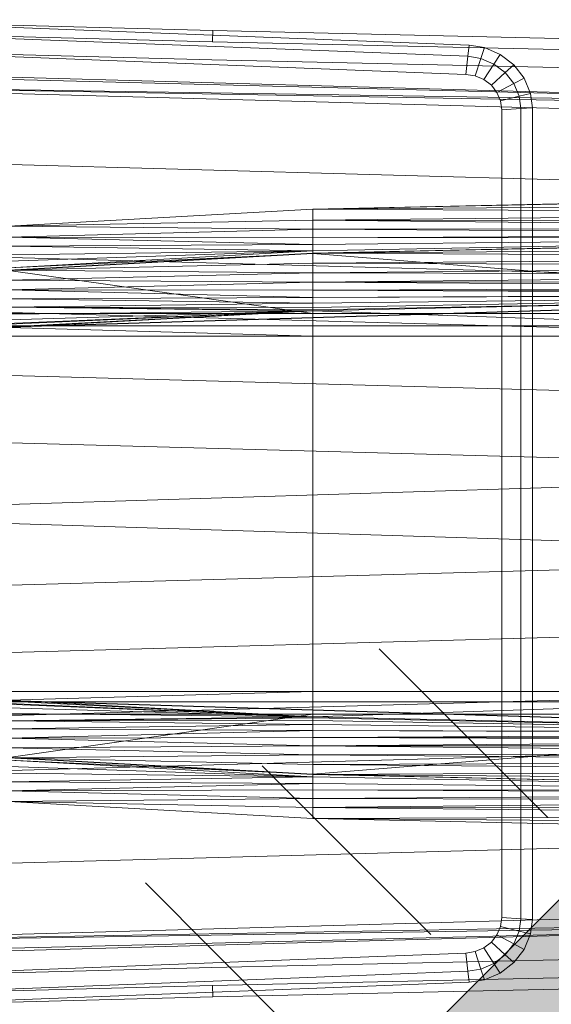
# Model space of a CAD drawing. Header units: metres. Extents: x 391.1 to 427.5, y 12.8 to 28.4.
# Tile 143 of 234: x 406.784 to 406.985, y 27.138 to 27.509. Entities that reach past the tile are written whole.
import ezdxf

# ---------------------------------------------------------------- set-up
doc = ezdxf.new("R2010")
doc.units = ezdxf.units.M
doc.layers.add('A-DETL-____-MBND', color=7, linetype='Continuous', lineweight=18)
doc.layers.add('A-DETL-GENF-OTLN', color=7, linetype='Continuous', lineweight=18)

# ---------------------------------------------------------------- blocks, each defined once
blk = doc.blocks.new('Family - Inodor PA-152420-03_ENLLUMENAT_P0A')
at = {"layer": 'A-DETL-____-MBND', "color": 253, "true_color": 0xaaaaaa}
for p, q in [((0.40793, 0.38234), (0.25093, 0.38648)), ((0.40793, 0.38234), (0.25093, 0.38648)), ((0.31422, 0.38426), (0.50472, 0.37687)), ((0.31422, 0.38426), (0.50472, 0.37687)), ((0.40776, 0.37812), (0.25097, 0.38225)), ((0.40776, 0.37812), (0.25097, 0.38225)), ((0.31404, 0.38004), (0.50425, 0.37265)), ((0.31404, 0.38004), (0.50425, 0.37265)), ((0.40793, 0.38234), (0.40776, 0.37812)), ((0.40776, 0.37812), (0.40793, 0.38234)), ((0.72747, 0.37522), (0.40793, 0.38234)), ((0.72747, 0.37522), (0.40793, 0.38234)), ((0.40749, 0.37128), (0.25103, 0.37541)), ((0.40749, 0.37128), (0.25103, 0.37541)), ((0.72725, 0.371), (0.40776, 0.37812)), ((0.72725, 0.371), (0.40776, 0.37812)), ((0.50472, 0.37687), (0.50425, 0.37265)), ((0.50425, 0.37265), (0.50472, 0.37687)), ((0.50472, 0.37687), (0.51046, 0.37594)), ((0.50472, 0.37687), (0.51046, 0.37594)), ((0.51046, 0.37594), (0.50915, 0.37186)), ((0.50915, 0.37186), (0.51046, 0.37594)), ((0.51046, 0.37594), (0.51645, 0.37337)), ((0.51046, 0.37594), (0.51645, 0.37337)), ((0.5035, 0.36584), (0.31375, 0.3732)), ((0.31375, 0.3732), (0.5035, 0.36584)), ((0.5035, 0.36584), (0.31375, 0.3732)), ((0.5035, 0.36584), (0.31375, 0.3732)), ((0.50425, 0.37265), (0.5035, 0.36584)), ((0.5035, 0.36584), (0.50425, 0.37265)), ((0.50425, 0.37265), (0.50915, 0.37186)), ((0.50425, 0.37265), (0.50915, 0.37186)), ((0.50915, 0.37186), (0.50704, 0.36527)), ((0.50704, 0.36527), (0.50915, 0.37186)), ((0.50915, 0.37186), (0.5141, 0.36974)), ((0.50915, 0.37186), (0.5141, 0.36974)), ((0.51645, 0.37337), (0.5141, 0.36974)), ((0.5141, 0.36974), (0.51645, 0.37337)), ((0.51645, 0.37337), (0.52157, 0.36946)), ((0.51645, 0.37337), (0.52157, 0.36946)), ((0.21652, 0.36797), (0.7262, 0.35389)), ((0.72691, 0.36417), (0.40749, 0.37128)), ((0.72691, 0.36417), (0.40749, 0.37128)), ((0.5141, 0.36974), (0.51031, 0.36387)), ((0.51031, 0.36387), (0.5141, 0.36974)), ((0.5141, 0.36974), (0.51833, 0.36651)), ((0.5141, 0.36974), (0.51833, 0.36651)), ((0.52157, 0.36946), (0.51833, 0.36651)), ((0.51833, 0.36651), (0.52157, 0.36946)), ((0.52157, 0.36946), (0.52548, 0.36444)), ((0.52157, 0.36946), (0.52548, 0.36444)), ((0.7262, 0.35389), (0.21652, 0.36678)), ((0.50704, 0.36527), (0.5035, 0.36584)), ((0.5035, 0.36584), (0.50704, 0.36527)), ((0.50704, 0.36527), (0.5035, 0.36584)), ((0.50704, 0.36527), (0.5035, 0.36584)), ((0.51031, 0.36387), (0.50704, 0.36527)), ((0.50704, 0.36527), (0.51031, 0.36387)), ((0.51031, 0.36387), (0.50704, 0.36527)), ((0.51031, 0.36387), (0.50704, 0.36527)), ((0.51833, 0.36651), (0.5131, 0.36173)), ((0.5131, 0.36173), (0.51833, 0.36651)), ((0.51833, 0.36651), (0.52156, 0.36236)), ((0.51833, 0.36651), (0.52156, 0.36236)), ((0.52548, 0.36444), (0.52156, 0.36236)), ((0.52156, 0.36236), (0.52548, 0.36444)), ((0.52548, 0.36444), (0.52793, 0.35865)), ((0.52548, 0.36444), (0.52793, 0.35865)), ((0.7262, 0.35389), (0.21652, 0.36184)), ((0.7262, 0.35271), (0.21652, 0.36184)), ((0.7262, 0.34776), (0.21652, 0.36184)), ((0.5131, 0.36173), (0.51031, 0.36387)), ((0.51031, 0.36387), (0.5131, 0.36173)), ((0.5131, 0.36173), (0.51031, 0.36387)), ((0.5131, 0.36173), (0.51031, 0.36387)), ((0.51523, 0.35899), (0.5131, 0.36173)), ((0.5131, 0.36173), (0.51523, 0.35899)), ((0.51523, 0.35899), (0.5131, 0.36173)), ((0.51523, 0.35899), (0.5131, 0.36173)), ((0.52156, 0.36236), (0.51523, 0.35899)), ((0.51523, 0.35899), (0.52156, 0.36236)), ((0.52156, 0.36236), (0.52359, 0.35757)), ((0.52156, 0.36236), (0.52359, 0.35757)), ((0.51657, 0.35583), (0.51523, 0.35899)), ((0.51523, 0.35899), (0.51657, 0.35583)), ((0.51657, 0.35583), (0.51523, 0.35899)), ((0.51657, 0.35583), (0.51523, 0.35899)), ((0.52359, 0.35757), (0.51657, 0.35583)), ((0.51657, 0.35583), (0.52359, 0.35757)), ((0.52793, 0.35865), (0.52359, 0.35757)), ((0.52359, 0.35757), (0.52793, 0.35865)), ((0.52359, 0.35757), (0.52422, 0.35289)), ((0.52359, 0.35757), (0.52422, 0.35289)), ((0.52793, 0.35865), (0.52867, 0.35316)), ((0.52793, 0.35865), (0.52867, 0.35316)), ((0.51703, 0.35245), (0.51657, 0.35583)), ((0.51657, 0.35583), (0.51703, 0.35245)), ((0.51703, 0.35245), (0.51657, 0.35583)), ((0.51703, 0.35245), (0.51657, 0.35583)), ((0.52867, 0.35316), (0.52422, 0.35289)), ((0.52422, 0.35289), (0.52867, 0.35316)), ((0.52867, 0.35316), (0.52871, 0.27623)), ((0.52867, 0.35316), (0.52871, 0.27623)), ((0.52422, 0.35289), (0.51703, 0.35245)), ((0.51703, 0.35245), (0.52422, 0.35289)), ((0.51707, 0.27622), (0.51703, 0.35245)), ((0.51703, 0.35245), (0.51707, 0.27622)), ((0.51707, 0.27622), (0.51703, 0.35245)), ((0.51707, 0.27622), (0.51703, 0.35245)), ((0.52422, 0.35289), (0.52427, 0.27623)), ((0.52422, 0.35289), (0.52427, 0.27623)), ((0.7262, 0.32087), (0.21652, 0.33495)), ((0.44565, 0.31489), (0.7262, 0.32102)), ((0.72555, 0.32088), (0.44565, 0.31489)), ((0.72555, 0.32088), (0.44565, 0.31489)), ((0.72555, 0.31713), (0.44565, 0.31489)), ((0.72555, 0.31713), (0.44565, 0.31489)), ((0.44565, 0.31489), (0.33076, 0.30854)), ((0.72555, 0.31371), (0.44565, 0.31489)), ((0.44565, 0.31489), (0.72555, 0.31371)), ((0.44565, 0.31489), (0.44566, 0.31079)), ((0.44565, 0.31489), (0.44566, 0.31079)), ((0.72555, 0.31371), (0.44566, 0.31079)), ((0.72555, 0.31371), (0.44566, 0.31079)), ((0.44566, 0.31079), (0.33076, 0.30854)), ((0.44566, 0.31079), (0.33076, 0.30854)), ((0.44566, 0.30737), (0.33076, 0.30854)), ((0.33076, 0.30854), (0.44566, 0.30737)), ((0.72555, 0.31043), (0.44566, 0.31079)), ((0.44566, 0.31079), (0.72555, 0.31043)), ((0.44566, 0.31079), (0.72555, 0.30799)), ((0.44566, 0.31079), (0.44566, 0.30737)), ((0.44566, 0.31079), (0.72555, 0.30799)), ((0.44566, 0.31079), (0.44566, 0.30737)), ((0.44566, 0.30737), (0.33077, 0.30444)), ((0.44566, 0.30737), (0.33077, 0.30444)), ((0.72555, 0.30799), (0.44566, 0.30737)), ((0.72555, 0.30799), (0.44566, 0.30737)), ((0.72555, 0.30554), (0.44566, 0.30737)), ((0.44566, 0.30737), (0.72555, 0.30554)), ((0.44566, 0.30737), (0.44566, 0.30409)), ((0.44566, 0.30737), (0.44566, 0.30409)), ((0.72555, 0.30554), (0.44566, 0.30409)), ((0.72555, 0.30554), (0.44566, 0.30409)), ((0.44566, 0.30409), (0.33077, 0.30444)), ((0.33077, 0.30444), (0.44566, 0.30409)), ((0.33077, 0.30444), (0.44566, 0.30165)), ((0.33077, 0.30444), (0.44566, 0.30165)), ((0.44566, 0.30165), (0.33077, 0.30102)), ((0.44566, 0.30165), (0.33077, 0.30102)), ((0.72555, 0.30454), (0.44566, 0.30409)), ((0.72555, 0.30454), (0.44566, 0.30165)), ((0.72555, 0.30454), (0.44566, 0.30409)), ((0.72555, 0.30454), (0.44566, 0.2992)), ((0.72555, 0.30454), (0.44566, 0.30165)), ((0.72555, 0.30454), (0.44566, 0.2992)), ((0.44566, 0.30165), (0.44566, 0.30409)), ((0.44566, 0.30409), (0.44566, 0.30165)), ((0.44566, 0.2992), (0.44566, 0.30165)), ((0.44566, 0.30165), (0.44566, 0.2992)), ((0.44571, 0.29829), (0.7262, 0.30443)), ((0.7256, 0.30429), (0.44571, 0.29829)), ((0.7256, 0.30429), (0.44571, 0.29829)), ((0.72555, 0.30454), (0.44572, 0.2982)), ((0.72555, 0.30454), (0.44572, 0.2982)), ((0.7262, 0.28584), (0.21652, 0.29991)), ((0.44566, 0.2992), (0.33077, 0.30102)), ((0.33077, 0.30102), (0.44566, 0.2992)), ((0.44566, 0.2992), (0.33077, 0.29774)), ((0.44566, 0.2992), (0.33077, 0.29285)), ((0.44566, 0.2992), (0.33077, 0.29531)), ((0.44566, 0.2992), (0.33077, 0.29774)), ((0.44566, 0.2992), (0.33077, 0.29285)), ((0.44566, 0.2992), (0.33077, 0.29531)), ((0.44572, 0.2982), (0.33077, 0.29285)), ((0.44572, 0.2982), (0.33077, 0.29285)), ((0.44571, 0.29829), (0.33082, 0.29195)), ((0.44572, 0.2982), (0.33082, 0.29185)), ((0.44572, 0.2982), (0.33082, 0.29185)), ((0.44572, 0.2982), (0.44566, 0.2992)), ((0.44566, 0.2992), (0.44572, 0.2982)), ((0.7256, 0.30052), (0.44571, 0.29829)), ((0.7256, 0.30052), (0.44571, 0.29829)), ((0.7256, 0.29687), (0.44571, 0.29829)), ((0.44571, 0.29829), (0.7256, 0.29687)), ((0.44571, 0.29829), (0.44571, 0.29452)), ((0.44571, 0.29829), (0.44571, 0.29452)), ((0.44572, 0.2982), (0.44571, 0.27553)), ((0.44572, 0.2982), (0.44571, 0.27553)), ((0.72561, 0.27553), (0.44572, 0.2982)), ((0.44572, 0.2982), (0.72561, 0.27553)), ((0.44571, 0.29452), (0.33082, 0.29195)), ((0.44571, 0.29452), (0.33082, 0.29195)), ((0.7256, 0.29687), (0.44571, 0.29452)), ((0.7256, 0.29687), (0.44571, 0.29452)), ((0.7256, 0.29343), (0.44571, 0.29452)), ((0.44571, 0.29452), (0.7256, 0.29343)), ((0.44571, 0.29452), (0.44571, 0.29086)), ((0.44571, 0.29452), (0.44571, 0.29086)), ((0.44571, 0.29086), (0.33082, 0.29195)), ((0.33082, 0.29195), (0.44571, 0.29086)), ((0.44571, 0.27553), (0.33082, 0.29185)), ((0.33082, 0.29185), (0.44571, 0.27553)), ((0.44571, 0.29086), (0.33082, 0.28818)), ((0.44571, 0.29086), (0.33082, 0.28818)), ((0.7256, 0.29343), (0.44571, 0.29086)), ((0.7256, 0.29343), (0.44571, 0.29086)), ((0.7256, 0.29033), (0.44571, 0.29086)), ((0.44571, 0.29086), (0.7256, 0.29033)), ((0.44571, 0.29086), (0.44571, 0.28743)), ((0.44571, 0.29086), (0.44571, 0.28743)), ((0.7256, 0.29033), (0.44571, 0.28743)), ((0.7256, 0.29033), (0.44571, 0.28743)), ((0.44571, 0.28743), (0.33082, 0.28818)), ((0.33082, 0.28818), (0.44571, 0.28743)), ((0.44571, 0.28743), (0.33082, 0.28452)), ((0.44571, 0.28743), (0.33082, 0.28452)), ((0.7256, 0.28766), (0.44571, 0.28743)), ((0.7256, 0.28766), (0.44571, 0.28743)), ((0.7256, 0.28548), (0.44571, 0.28743)), ((0.44571, 0.28743), (0.7256, 0.28548)), ((0.44571, 0.28743), (0.44571, 0.28433)), ((0.44571, 0.28743), (0.44571, 0.28433)), ((0.7256, 0.28259), (0.2042, 0.26645)), ((0.7256, 0.28259), (0.21593, 0.26697)), ((0.7256, 0.28259), (0.21593, 0.26697)), ((0.44571, 0.28433), (0.33082, 0.28452)), ((0.33082, 0.28452), (0.44571, 0.28433)), ((0.33082, 0.28452), (0.44571, 0.28165)), ((0.33082, 0.28452), (0.44571, 0.28165)), ((0.7256, 0.28548), (0.44571, 0.28433)), ((0.7256, 0.28548), (0.44571, 0.28433)), ((0.7256, 0.28388), (0.44571, 0.28433)), ((0.44571, 0.28433), (0.44571, 0.28165)), ((0.44571, 0.28433), (0.7256, 0.28388)), ((0.44571, 0.28433), (0.7256, 0.2829)), ((0.44571, 0.28433), (0.7256, 0.2829)), ((0.44571, 0.28433), (0.44571, 0.28165)), ((0.7256, 0.2829), (0.44571, 0.28165)), ((0.7256, 0.2829), (0.44571, 0.28165)), ((0.7256, 0.28259), (0.44571, 0.27659)), ((0.7256, 0.28259), (0.44571, 0.27659)), ((0.7256, 0.28259), (0.44571, 0.27659)), ((0.7256, 0.28259), (0.44571, 0.28165)), ((0.7256, 0.28259), (0.44571, 0.27948)), ((0.7256, 0.28259), (0.44571, 0.28165)), ((0.7256, 0.28259), (0.44571, 0.27788)), ((0.7256, 0.28259), (0.44571, 0.27948)), ((0.7256, 0.28259), (0.44571, 0.2769)), ((0.7256, 0.28259), (0.44571, 0.27788)), ((0.7256, 0.28259), (0.44571, 0.27659)), ((0.7256, 0.28259), (0.44571, 0.2769)), ((0.7262, 0.26508), (0.21652, 0.27916)), ((0.44571, 0.28165), (0.33082, 0.28109)), ((0.44571, 0.28165), (0.33082, 0.28109)), ((0.44571, 0.27948), (0.33082, 0.28109)), ((0.33082, 0.28109), (0.44571, 0.27948)), ((0.44571, 0.27948), (0.33082, 0.27799)), ((0.44571, 0.27948), (0.33082, 0.27799)), ((0.44571, 0.27948), (0.44571, 0.28165)), ((0.44571, 0.28165), (0.44571, 0.27948)), ((0.44571, 0.27788), (0.44571, 0.27948)), ((0.44571, 0.27948), (0.44571, 0.27788)), ((0.44571, 0.27659), (0.21593, 0.26697)), ((0.44571, 0.27659), (0.21593, 0.26697)), ((0.44571, 0.27788), (0.33082, 0.27799)), ((0.33082, 0.27799), (0.44571, 0.27788)), ((0.33082, 0.27799), (0.44571, 0.2769)), ((0.33082, 0.27799), (0.44571, 0.2769)), ((0.33082, 0.27799), (0.44571, 0.27659)), ((0.33082, 0.27799), (0.44571, 0.27659)), ((0.44571, 0.27659), (0.33082, 0.27024)), ((0.44571, 0.27659), (0.33082, 0.27024)), ((0.44571, 0.27659), (0.33082, 0.27024)), ((0.44571, 0.27659), (0.33082, 0.27531)), ((0.44571, 0.27659), (0.33082, 0.27314)), ((0.44571, 0.27659), (0.33082, 0.27531)), ((0.44571, 0.27659), (0.33082, 0.27154)), ((0.44571, 0.27659), (0.33082, 0.27314)), ((0.44571, 0.27659), (0.33082, 0.27056)), ((0.44571, 0.27659), (0.33082, 0.27154)), ((0.44571, 0.27659), (0.33082, 0.27024)), ((0.44571, 0.27659), (0.33082, 0.27056)), ((0.44571, 0.27553), (0.33082, 0.27553)), ((0.44571, 0.27553), (0.33082, 0.27553)), ((0.44571, 0.2769), (0.44571, 0.27788)), ((0.44571, 0.27788), (0.44571, 0.2769)), ((0.44571, 0.27659), (0.44571, 0.2769)), ((0.44571, 0.2769), (0.44571, 0.27659)), ((0.72561, 0.26697), (0.44571, 0.27659)), ((0.44571, 0.27659), (0.44571, 0.26697)), ((0.44571, 0.27659), (0.72561, 0.26697)), ((0.44571, 0.27659), (0.44571, 0.26697)), ((0.72561, 0.27553), (0.44571, 0.27553)), ((0.72561, 0.27553), (0.44571, 0.27553)), ((0.44571, 0.27553), (0.44571, 0.27086)), ((0.44571, 0.27553), (0.44571, 0.27086)), ((0.51707, 0.12377), (0.51707, 0.27622)), ((0.51707, 0.27622), (0.51707, 0.12377)), ((0.51707, 0.12377), (0.51707, 0.27622)), ((0.51707, 0.12377), (0.51707, 0.27622)), ((0.52427, 0.27623), (0.52427, 0.12377)), ((0.52427, 0.27623), (0.52427, 0.12377)), ((0.52871, 0.27623), (0.52871, 0.12377)), ((0.52871, 0.27623), (0.52871, 0.12377)), ((0.44571, 0.27086), (0.33082, 0.27086)), ((0.44571, 0.27086), (0.33082, 0.27086)), ((0.44571, 0.26697), (0.33082, 0.27024)), ((0.44571, 0.26697), (0.33082, 0.27024)), ((0.72561, 0.27086), (0.44571, 0.27086)), ((0.72561, 0.27086), (0.44571, 0.27086)), ((0.44571, 0.26697), (0.44571, 0.27086)), ((0.44571, 0.27086), (0.44571, 0.26697)), ((0.33082, 0.26697), (0.44571, 0.26697)), ((0.44571, 0.26697), (0.33082, 0.26697)), ((0.44571, 0.26697), (0.33082, 0.26697)), ((0.44571, 0.26697), (0.33082, 0.26697)), ((0.44571, 0.26697), (0.72561, 0.26697)), ((0.72561, 0.26697), (0.44571, 0.26697)), ((0.44571, 0.26697), (0.44571, 0.13288)), ((0.44571, 0.26697), (0.44571, 0.13288)), ((0.72561, 0.26697), (0.44571, 0.26697)), ((0.72561, 0.26697), (0.44571, 0.26697)), ((0.44571, 0.26697), (0.44571, 0.13288)), ((0.44571, 0.26697), (0.44571, 0.13288)), ((0.7262, 0.24131), (0.21652, 0.25539)), ((0.7262, 0.2159), (0.21652, 0.22997)), ((0.7262, 0.2159), (0.21652, 0.19991)), ((0.7262, 0.18393), (0.21652, 0.19991)), ((0.7262, 0.18393), (0.21652, 0.16986)), ((0.7262, 0.15852), (0.21652, 0.14444)), ((0.7262, 0.13475), (0.21652, 0.12067)), ((0.2042, 0.1334), (0.7256, 0.11726)), ((0.7262, 0.11723), (0.2042, 0.1334)), ((0.2042, 0.1334), (0.7256, 0.11726)), ((0.21593, 0.13288), (0.7256, 0.11726)), ((0.21593, 0.13288), (0.44571, 0.12326)), ((0.21593, 0.13288), (0.44571, 0.12326)), ((0.21593, 0.13288), (0.7256, 0.11726)), ((0.44571, 0.13288), (0.33082, 0.13288)), ((0.44571, 0.13288), (0.33082, 0.13288)), ((0.44571, 0.13288), (0.33082, 0.13288)), ((0.44571, 0.13288), (0.33082, 0.1296)), ((0.44571, 0.13288), (0.33082, 0.13288)), ((0.44571, 0.13288), (0.33082, 0.1296)), ((0.72561, 0.13288), (0.44571, 0.13288)), ((0.72561, 0.13288), (0.44571, 0.13288)), ((0.44571, 0.13288), (0.44571, 0.12899)), ((0.44571, 0.13288), (0.44571, 0.12899)), ((0.72561, 0.13288), (0.44571, 0.13288)), ((0.72561, 0.13288), (0.44571, 0.12326)), ((0.72561, 0.13288), (0.44571, 0.13288)), ((0.44571, 0.12326), (0.44571, 0.13288)), ((0.72561, 0.13288), (0.44571, 0.12326)), ((0.44571, 0.13288), (0.44571, 0.12326)), ((0.44571, 0.12326), (0.33082, 0.1296)), ((0.33082, 0.1296), (0.44571, 0.12326)), ((0.44571, 0.12326), (0.33082, 0.1296)), ((0.33082, 0.1296), (0.44571, 0.12326)), ((0.44571, 0.12326), (0.33082, 0.12929)), ((0.33082, 0.12929), (0.44571, 0.12326)), ((0.44571, 0.12899), (0.33082, 0.12899)), ((0.44571, 0.12899), (0.33082, 0.12899)), ((0.44571, 0.12326), (0.33082, 0.12831)), ((0.33082, 0.12831), (0.44571, 0.12326)), ((0.44571, 0.12326), (0.33082, 0.12671)), ((0.33082, 0.12671), (0.44571, 0.12326)), ((0.72561, 0.12899), (0.44571, 0.12899)), ((0.72561, 0.12899), (0.44571, 0.12899)), ((0.44571, 0.12899), (0.44571, 0.12431)), ((0.44571, 0.12899), (0.44571, 0.12431)), ((0.44571, 0.12326), (0.33082, 0.12454)), ((0.33082, 0.12454), (0.44571, 0.12326)), ((0.44571, 0.12431), (0.33082, 0.12431)), ((0.44571, 0.12431), (0.33082, 0.10799)), ((0.44571, 0.12431), (0.33082, 0.12431)), ((0.44571, 0.12431), (0.33082, 0.10799)), ((0.44571, 0.12326), (0.33082, 0.12186)), ((0.44571, 0.12326), (0.33082, 0.12186)), ((0.44571, 0.12295), (0.33082, 0.12186)), ((0.44571, 0.12295), (0.33082, 0.12186)), ((0.72561, 0.12431), (0.44571, 0.12431)), ((0.72561, 0.12431), (0.44571, 0.12431)), ((0.44572, 0.10165), (0.44571, 0.12431)), ((0.44571, 0.12431), (0.44572, 0.10165)), ((0.7256, 0.11726), (0.44571, 0.12326)), ((0.44571, 0.12326), (0.7256, 0.11726)), ((0.7256, 0.11726), (0.44571, 0.12326)), ((0.44571, 0.12326), (0.44571, 0.12295)), ((0.44571, 0.12326), (0.7256, 0.11726)), ((0.44571, 0.12326), (0.44571, 0.12295)), ((0.7256, 0.11726), (0.44571, 0.12295)), ((0.44571, 0.12295), (0.44571, 0.12197)), ((0.44571, 0.12295), (0.7256, 0.11726)), ((0.44571, 0.12295), (0.44571, 0.12197)), ((0.72561, 0.12431), (0.44572, 0.10165)), ((0.72561, 0.12431), (0.44572, 0.10165)), ((0.51703, 0.04754), (0.51707, 0.12377)), ((0.51707, 0.12377), (0.51703, 0.04754)), ((0.51703, 0.04754), (0.51707, 0.12377)), ((0.51703, 0.04754), (0.51707, 0.12377)), ((0.52427, 0.12377), (0.52422, 0.0471)), ((0.52427, 0.12377), (0.52422, 0.0471)), ((0.52871, 0.12377), (0.52867, 0.04683)), ((0.52871, 0.12377), (0.52867, 0.04683)), ((0.44571, 0.12197), (0.33082, 0.12186)), ((0.44571, 0.12197), (0.33082, 0.12186)), ((0.44571, 0.12037), (0.33082, 0.12186)), ((0.33082, 0.12186), (0.44571, 0.12037)), ((0.44571, 0.12037), (0.33082, 0.11876)), ((0.44571, 0.12037), (0.33082, 0.11876)), ((0.7256, 0.11726), (0.44571, 0.12197)), ((0.44571, 0.12197), (0.44571, 0.12037)), ((0.44571, 0.12197), (0.7256, 0.11726)), ((0.44571, 0.12197), (0.44571, 0.12037)), ((0.7256, 0.11726), (0.44571, 0.12037)), ((0.44571, 0.12037), (0.44571, 0.11819)), ((0.44571, 0.12037), (0.7256, 0.11726)), ((0.44571, 0.12037), (0.44571, 0.11819)), ((0.44571, 0.11819), (0.33082, 0.11876)), ((0.33082, 0.11876), (0.44571, 0.11819)), ((0.44571, 0.11819), (0.33082, 0.11533)), ((0.44571, 0.11819), (0.33082, 0.11533)), ((0.44571, 0.11552), (0.33082, 0.11533)), ((0.44571, 0.11552), (0.33082, 0.11533)), ((0.44571, 0.11242), (0.33082, 0.11533)), ((0.33082, 0.11533), (0.44571, 0.11242)), ((0.7256, 0.11726), (0.44571, 0.11819)), ((0.44571, 0.11819), (0.7256, 0.11726)), ((0.44571, 0.11819), (0.7256, 0.11694)), ((0.44571, 0.11819), (0.7256, 0.11694)), ((0.44571, 0.11819), (0.44571, 0.11552)), ((0.44571, 0.11819), (0.44571, 0.11552)), ((0.7256, 0.11694), (0.44571, 0.11552)), ((0.7256, 0.11694), (0.44571, 0.11552)), ((0.7256, 0.11596), (0.44571, 0.11552)), ((0.7256, 0.11596), (0.44571, 0.11552)), ((0.7256, 0.11436), (0.44571, 0.11552)), ((0.44571, 0.11552), (0.44571, 0.11242)), ((0.44571, 0.11552), (0.7256, 0.11436)), ((0.44571, 0.11552), (0.44571, 0.11242)), ((0.7262, 0.11399), (0.21652, 0.09991)), ((0.44571, 0.11242), (0.33082, 0.11167)), ((0.44571, 0.11242), (0.33082, 0.11167)), ((0.44571, 0.10898), (0.33082, 0.11167)), ((0.33082, 0.11167), (0.44571, 0.10898)), ((0.7256, 0.11436), (0.44571, 0.11242)), ((0.7256, 0.11436), (0.44571, 0.11242)), ((0.7256, 0.11219), (0.44571, 0.11242)), ((0.44571, 0.11242), (0.7256, 0.11219)), ((0.44571, 0.11242), (0.7256, 0.10951)), ((0.44571, 0.11242), (0.44571, 0.10898)), ((0.44571, 0.11242), (0.7256, 0.10951)), ((0.44571, 0.11242), (0.44571, 0.10898)), ((0.44571, 0.10898), (0.33082, 0.1079)), ((0.44571, 0.10898), (0.33082, 0.1079)), ((0.44572, 0.10165), (0.33082, 0.10799)), ((0.33082, 0.10799), (0.44572, 0.10165)), ((0.44571, 0.10533), (0.33082, 0.1079)), ((0.33082, 0.1079), (0.44571, 0.10533)), ((0.33082, 0.1079), (0.44571, 0.10156)), ((0.7256, 0.10951), (0.44571, 0.10898)), ((0.7256, 0.10951), (0.44571, 0.10898)), ((0.7256, 0.10641), (0.44571, 0.10898)), ((0.44571, 0.10898), (0.44571, 0.10533)), ((0.44571, 0.10898), (0.7256, 0.10641)), ((0.44571, 0.10898), (0.44571, 0.10533)), ((0.44572, 0.10165), (0.33077, 0.10699)), ((0.33077, 0.10699), (0.44566, 0.10065)), ((0.33077, 0.10699), (0.44572, 0.10165)), ((0.33077, 0.10699), (0.44566, 0.10065)), ((0.44566, 0.10065), (0.33077, 0.10454)), ((0.33077, 0.10454), (0.44566, 0.10065)), ((0.7256, 0.10641), (0.44571, 0.10533)), ((0.7256, 0.10641), (0.44571, 0.10533)), ((0.44571, 0.10533), (0.44571, 0.10156)), ((0.7256, 0.10298), (0.44571, 0.10533)), ((0.44571, 0.10533), (0.7256, 0.10298)), ((0.44571, 0.10533), (0.44571, 0.10156)), ((0.44566, 0.10065), (0.33077, 0.1021)), ((0.33077, 0.1021), (0.44566, 0.10065)), ((0.44566, 0.10065), (0.33077, 0.09882)), ((0.44566, 0.10065), (0.33077, 0.09882)), ((0.44572, 0.10165), (0.44566, 0.10065)), ((0.44572, 0.10165), (0.44566, 0.10065)), ((0.72555, 0.09531), (0.44566, 0.10065)), ((0.44566, 0.10065), (0.44566, 0.0982)), ((0.44566, 0.10065), (0.72555, 0.09531)), ((0.44566, 0.10065), (0.44566, 0.0982)), ((0.7256, 0.10298), (0.44571, 0.10156)), ((0.7256, 0.10298), (0.44571, 0.10156)), ((0.7256, 0.09932), (0.44571, 0.10156)), ((0.44571, 0.10156), (0.7256, 0.09932)), ((0.44571, 0.10156), (0.7256, 0.09555)), ((0.7262, 0.09542), (0.44571, 0.10156)), ((0.44571, 0.10156), (0.7256, 0.09555)), ((0.72555, 0.09531), (0.44572, 0.10165)), ((0.44572, 0.10165), (0.72555, 0.09531)), ((0.44566, 0.0982), (0.33077, 0.09882)), ((0.33077, 0.09882), (0.44566, 0.0982)), ((0.44566, 0.0982), (0.33077, 0.0954)), ((0.44566, 0.0982), (0.33077, 0.0954)), ((0.72555, 0.09531), (0.44566, 0.0982)), ((0.44566, 0.0982), (0.44566, 0.09576)), ((0.44566, 0.0982), (0.72555, 0.09531)), ((0.44566, 0.0982), (0.44566, 0.09576)), ((0.44566, 0.09576), (0.33077, 0.0954)), ((0.44566, 0.09576), (0.33077, 0.0954)), ((0.44566, 0.09248), (0.33077, 0.0954)), ((0.33077, 0.0954), (0.44566, 0.09248)), ((0.72555, 0.09531), (0.44566, 0.09576)), ((0.44566, 0.09576), (0.44566, 0.09248)), ((0.44566, 0.09576), (0.72555, 0.09531)), ((0.44566, 0.09576), (0.72555, 0.09431)), ((0.44566, 0.09576), (0.72555, 0.09431)), ((0.44566, 0.09576), (0.44566, 0.09248)), ((0.72555, 0.09431), (0.44566, 0.09248)), ((0.72555, 0.09431), (0.44566, 0.09248)), ((0.44566, 0.09248), (0.33076, 0.09131)), ((0.44566, 0.09248), (0.33076, 0.09131)), ((0.44566, 0.08906), (0.33076, 0.09131)), ((0.33076, 0.09131), (0.44566, 0.08906)), ((0.33076, 0.09131), (0.44566, 0.08497)), ((0.72555, 0.09185), (0.44566, 0.09248)), ((0.44566, 0.09248), (0.72555, 0.09185)), ((0.44566, 0.09248), (0.44566, 0.08906)), ((0.44566, 0.09248), (0.44566, 0.08906)), ((0.72555, 0.09185), (0.44566, 0.08906)), ((0.72555, 0.09185), (0.44566, 0.08906)), ((0.72555, 0.08942), (0.44566, 0.08906)), ((0.72555, 0.08942), (0.44566, 0.08906)), ((0.44566, 0.08906), (0.44566, 0.08497)), ((0.72555, 0.08614), (0.44566, 0.08906)), ((0.44566, 0.08906), (0.72555, 0.08614)), ((0.44566, 0.08906), (0.44566, 0.08497)), ((0.72555, 0.08614), (0.44566, 0.08497)), ((0.72555, 0.08614), (0.44566, 0.08497)), ((0.72555, 0.08272), (0.44566, 0.08497)), ((0.44566, 0.08497), (0.72555, 0.08272)), ((0.44566, 0.08497), (0.72555, 0.07896)), ((0.7262, 0.07882), (0.44566, 0.08497)), ((0.44566, 0.08497), (0.72555, 0.07896)), ((0.7262, 0.07896), (0.21652, 0.06488)), ((0.7262, 0.05207), (0.21652, 0.03799)), ((0.7262, 0.04712), (0.21652, 0.03799)), ((0.7262, 0.04594), (0.21652, 0.03799)), ((0.7262, 0.04594), (0.21652, 0.03305)), ((0.7262, 0.04594), (0.21652, 0.03186)), ((0.51657, 0.04416), (0.51703, 0.04754)), ((0.51703, 0.04754), (0.51657, 0.04416)), ((0.51657, 0.04416), (0.51703, 0.04754)), ((0.51657, 0.04416), (0.51703, 0.04754)), ((0.52422, 0.0471), (0.51703, 0.04754)), ((0.51703, 0.04754), (0.52422, 0.0471)), ((0.52422, 0.0471), (0.52359, 0.04242)), ((0.52422, 0.0471), (0.52359, 0.04242)), ((0.52867, 0.04683), (0.52422, 0.0471)), ((0.52422, 0.0471), (0.52867, 0.04683)), ((0.52867, 0.04683), (0.52793, 0.04135)), ((0.52867, 0.04683), (0.52793, 0.04135)), ((0.5131, 0.03826), (0.51523, 0.041)), ((0.51523, 0.041), (0.5131, 0.03826)), ((0.5131, 0.03826), (0.51523, 0.041)), ((0.5131, 0.03826), (0.51523, 0.041)), ((0.51523, 0.041), (0.51657, 0.04416)), ((0.51657, 0.04416), (0.51523, 0.041)), ((0.51523, 0.041), (0.51657, 0.04416)), ((0.51523, 0.041), (0.51657, 0.04416)), ((0.52156, 0.03763), (0.51523, 0.041)), ((0.51523, 0.041), (0.52156, 0.03763)), ((0.52359, 0.04242), (0.51657, 0.04416)), ((0.51657, 0.04416), (0.52359, 0.04242)), ((0.52359, 0.04242), (0.52156, 0.03763)), ((0.52359, 0.04242), (0.52156, 0.03763)), ((0.52793, 0.04135), (0.52359, 0.04242)), ((0.52359, 0.04242), (0.52793, 0.04135)), ((0.52793, 0.04135), (0.52548, 0.03555)), ((0.52793, 0.04135), (0.52548, 0.03555)), ((0.51031, 0.03612), (0.5131, 0.03826)), ((0.5131, 0.03826), (0.51031, 0.03612)), ((0.51031, 0.03612), (0.5131, 0.03826)), ((0.51031, 0.03612), (0.5131, 0.03826)), ((0.51833, 0.03349), (0.5131, 0.03826)), ((0.5131, 0.03826), (0.51833, 0.03349)), ((0.52156, 0.03763), (0.51833, 0.03349)), ((0.52156, 0.03763), (0.51833, 0.03349)), ((0.52548, 0.03555), (0.52156, 0.03763)), ((0.52156, 0.03763), (0.52548, 0.03555)), ((0.40749, 0.0287), (0.72691, 0.03582)), ((0.40749, 0.0287), (0.72691, 0.03582)), ((0.44025, 0.03169), (0.5035, 0.03415)), ((0.5035, 0.03415), (0.44025, 0.03169)), ((0.44025, 0.03169), (0.5035, 0.03415)), ((0.44025, 0.03169), (0.5035, 0.03415)), ((0.5035, 0.03415), (0.50704, 0.03472)), ((0.50704, 0.03472), (0.5035, 0.03415)), ((0.5035, 0.03415), (0.50704, 0.03472)), ((0.5035, 0.03415), (0.50704, 0.03472)), ((0.50425, 0.02734), (0.5035, 0.03415)), ((0.5035, 0.03415), (0.50425, 0.02734)), ((0.50704, 0.03472), (0.51031, 0.03612)), ((0.51031, 0.03612), (0.50704, 0.03472)), ((0.50704, 0.03472), (0.51031, 0.03612)), ((0.50704, 0.03472), (0.51031, 0.03612)), ((0.50915, 0.02813), (0.50704, 0.03472)), ((0.50704, 0.03472), (0.50915, 0.02813)), ((0.5141, 0.03025), (0.51031, 0.03612)), ((0.51031, 0.03612), (0.5141, 0.03025)), ((0.51833, 0.03349), (0.5141, 0.03025)), ((0.51833, 0.03349), (0.5141, 0.03025)), ((0.52157, 0.03054), (0.51833, 0.03349)), ((0.51833, 0.03349), (0.52157, 0.03054)), ((0.52548, 0.03555), (0.52157, 0.03054)), ((0.52548, 0.03555), (0.52157, 0.03054)), ((0.31375, 0.02678), (0.44025, 0.03169)), ((0.44025, 0.03169), (0.31375, 0.02678)), ((0.31375, 0.02678), (0.44025, 0.03169)), ((0.31375, 0.02678), (0.44025, 0.03169)), ((0.5141, 0.03025), (0.50915, 0.02813)), ((0.5141, 0.03025), (0.50915, 0.02813)), ((0.51645, 0.02662), (0.5141, 0.03025)), ((0.5141, 0.03025), (0.51645, 0.02662)), ((0.52157, 0.03054), (0.51645, 0.02662)), ((0.52157, 0.03054), (0.51645, 0.02662)), ((0.25103, 0.02458), (0.40749, 0.0287)), ((0.25103, 0.02458), (0.40749, 0.0287)), ((0.40776, 0.02187), (0.72725, 0.02899)), ((0.40776, 0.02187), (0.72725, 0.02899)), ((0.50425, 0.02734), (0.44054, 0.02486)), ((0.50425, 0.02734), (0.44054, 0.02486)), ((0.50915, 0.02813), (0.50425, 0.02734)), ((0.50915, 0.02813), (0.50425, 0.02734)), ((0.50472, 0.02313), (0.50425, 0.02734)), ((0.50425, 0.02734), (0.50472, 0.02313)), ((0.51046, 0.02405), (0.50915, 0.02813)), ((0.50915, 0.02813), (0.51046, 0.02405)), ((0.51645, 0.02662), (0.51046, 0.02405)), ((0.51645, 0.02662), (0.51046, 0.02405)), ((0.44054, 0.02486), (0.31404, 0.01995)), ((0.44054, 0.02486), (0.31404, 0.01995)), ((0.40793, 0.01764), (0.72747, 0.02477)), ((0.40793, 0.01764), (0.72747, 0.02477)), ((0.50472, 0.02313), (0.44073, 0.02064)), ((0.50472, 0.02313), (0.44073, 0.02064)), ((0.51046, 0.02405), (0.50472, 0.02313)), ((0.51046, 0.02405), (0.50472, 0.02313)), ((0.25097, 0.01774), (0.40776, 0.02187)), ((0.25097, 0.01774), (0.40776, 0.02187)), ((0.44073, 0.02064), (0.31422, 0.01573)), ((0.44073, 0.02064), (0.31422, 0.01573)), ((0.40793, 0.01764), (0.40776, 0.02187)), ((0.40776, 0.02187), (0.40793, 0.01764)), ((0.25093, 0.01351), (0.40793, 0.01764)), ((0.25093, 0.01351), (0.40793, 0.01764))]:
    blk.add_line(p, q, dxfattribs=at)
blk = doc.blocks.new('LONDR55-XX_ZZ-ARQ-CAA-M3D-Londres55_ifc-1-03_ENLLUMENAT_P0A')
at = {"layer": 'A-DETL-____-MBND', "color": 253, "lineweight": 18, "true_color": 0xaaaaaa}
blk.add_blockref('Family - Inodor PA-152420-03_ENLLUMENAT_P0A', (406.44946, 27.12274), dxfattribs=at)
blk = doc.blocks.new('ZYR_06_01 Detector Presència Paret - Detector 90º-578898-03_ENLLUMENAT_P0A')
at = {"layer": 'A-DETL-GENF-OTLN', "true_color": 0x00c400}
blk.add_hatch(color=92, dxfattribs=at).paths.add_polyline_path([(0, 0), (-0.125, -0.25), (0.125, -0.25), (0.11703, -0.23406)])
at = {"layer": 'A-DETL-GENF-OTLN', "color": 92, "true_color": 0x00c400}
for p, q in [((-0.125, -0.25), (0.125, -0.25)), ((-0.125, -0.25), (0.125, -0.25)), ((-0.0625, -0.275), (-0.0625, -0.365)), ((0, -0.275), (0, -0.365)), ((0.0625, -0.275), (0.0625, -0.365))]:
    blk.add_line(p, q, dxfattribs=at)

msp = doc.modelspace()

# ---------------------------------------------------------------- block references
at = {"lineweight": 5}
msp.add_blockref('LONDR55-XX_ZZ-ARQ-CAA-M3D-Londres55_ifc-1-03_ENLLUMENAT_P0A', (0, 0), dxfattribs=at)
at = {"layer": 'A-DETL-GENF-OTLN', "color": 92, "true_color": 0x00c400, "rotation": 224.9999999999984}
msp.add_blockref('ZYR_06_01 Detector Presència Paret - Detector 90º-578898-03_ENLLUMENAT_P0A', (407.13413, 26.96946), dxfattribs=at)

doc.saveas('drawing.dxf')
